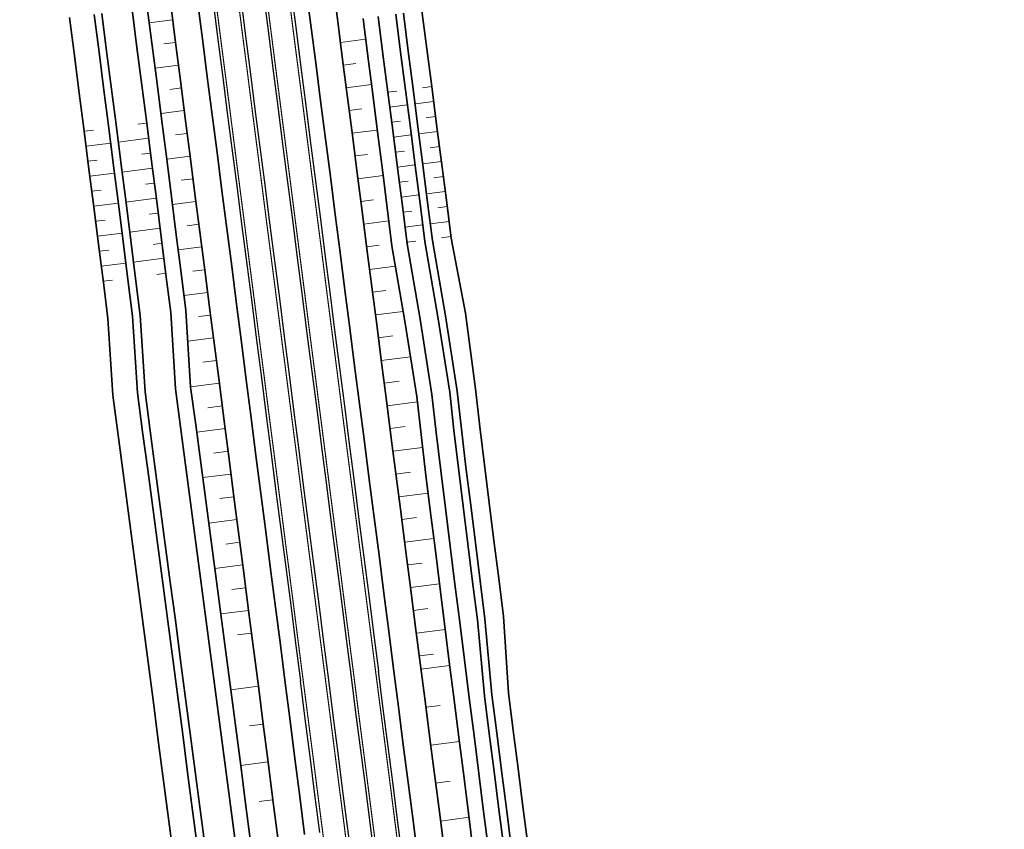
# Model space of a CAD drawing. Header units: metres. Extents: x 154839 to 161660, y 370737 to 378039.
# Tile 77 of 121: x 157084 to 157213, y 373909 to 374015. Entities that reach past the tile are written whole.
import ezdxf

# ---------------------------------------------------------------- set-up
doc = ezdxf.new("R2010")
doc.units = ezdxf.units.M
doc.linetypes.add('VW-3-3_STREEP', pattern=[6, 3, -3])
for name, color, linetype, lineweight in [('B-WE-GW-TALUDARCERING_KORT-G', 100, 'Continuous', 18), ('B-WE-GW-TALUDARCERING_LANG-G', 100, 'Continuous', 18), ('B-WE-GW-TALUDARCERING_WATER-G', 130, 'Continuous', 18), ('N-WE-GW-GRONDWERK_BERM-G', 100, 'Continuous', 35), ('N-WE-GW-WATERGANG-G', 130, 'Continuous', 35), ('N-WE-VH-VERHARDING_HALFVERHARDING_BERM-G', 252, 'Continuous', 35), ('N-WE-VH-VERHARDING_KANTVERHARDING-G', 210, 'Continuous', 30), ('N-WE-VW-MARKERING_LANGS_STREEP_33_015-G', 7, 'VW-3-3_STREEP', 35), ('N-WE-VW-MARKERING_LANGS_STREEP_DOORGETROKKEN_015-G', 7, 'Continuous', 35)]:
    doc.layers.add(name, color=color, linetype=linetype, lineweight=lineweight)

msp = doc.modelspace()

# ---------------------------------------------------------------- linework, layer by layer
at = {"layer": 'B-WE-GW-TALUDARCERING_KORT-G'}
for p, q in [((157102.82, 374012.09), (157104.35, 374012.29)), ((157127.96, 374009.53), (157126.31, 374009.32)), ((157103.59, 374006.14), (157105.12, 374006.34)), ((157128.72, 374003.58), (157127.08, 374003.37)), ((157104.35, 374000.19), (157105.88, 374000.38)), ((157129.49, 373997.63), (157127.84, 373997.42)), ((157105.11, 373994.24), (157106.65, 373994.43)), ((157130.25, 373991.68), (157128.6, 373991.47)), ((157105.87, 373988.28), (157107.41, 373988.48)), ((157131, 373985.73), (157129.37, 373985.52)), ((157106.63, 373982.33), (157108.18, 373982.53)), ((157131.89, 373979.8), (157130.13, 373979.57)), ((157107.35, 373976.38), (157108.94, 373976.58)), ((157132.77, 373973.86), (157130.9, 373973.62)), ((157107.92, 373970.41), (157109.7, 373970.64)), ((157133.62, 373967.93), (157131.66, 373967.67)), ((157108.6, 373964.46), (157110.47, 373964.7)), ((157134.38, 373961.98), (157132.43, 373961.73)), ((157109.37, 373958.51), (157111.23, 373958.75)), ((157135.11, 373956.02), (157133.19, 373955.77)), ((157110.15, 373952.56), (157112, 373952.8)), ((157135.87, 373950.07), (157133.95, 373949.82)), ((157110.93, 373946.61), (157112.76, 373946.85)), ((157136.62, 373944.12), (157134.72, 373943.87)), ((157111.7, 373940.66), (157113.53, 373940.89)), ((157137.38, 373938.16), (157135.48, 373937.92)), ((157112.48, 373934.71), (157114.29, 373934.94)), ((157138.13, 373932.21), (157136.25, 373931.97))]:
    msp.add_line(p, q, dxfattribs=at)
at = {"layer": 'B-WE-GW-TALUDARCERING_LANG-G'}
for p, q in [((157100.91, 374014.87), (157103.97, 374015.26)), ((157129.23, 374012.72), (157125.93, 374012.3)), ((157101.68, 374008.92), (157104.74, 374009.31)), ((157129.99, 374006.77), (157126.69, 374006.34)), ((157102.44, 374002.97), (157105.5, 374003.36)), ((157130.75, 374000.82), (157127.46, 374000.39)), ((157103.2, 373997.01), (157106.27, 373997.41)), ((157131.51, 373994.87), (157128.22, 373994.44)), ((157103.95, 373991.06), (157107.03, 373991.46)), ((157132.27, 373988.91), (157128.99, 373988.49)), ((157104.7, 373985.11), (157107.79, 373985.51)), ((157133.13, 373982.98), (157129.75, 373982.54)), ((157105.45, 373979.16), (157108.56, 373979.56)), ((157134.15, 373977.06), (157130.52, 373976.6)), ((157105.95, 373973.18), (157109.32, 373973.61)), ((157135.11, 373971.14), (157131.28, 373970.65)), ((157106.33, 373967.19), (157110.09, 373967.67)), ((157136.01, 373965.21), (157132.04, 373964.7)), ((157107.12, 373961.24), (157110.85, 373961.72)), ((157136.68, 373959.25), (157132.81, 373958.75)), ((157107.91, 373955.3), (157111.61, 373955.77)), ((157137.41, 373953.29), (157133.57, 373952.8)), ((157108.7, 373949.35), (157112.38, 373949.82)), ((157138.15, 373947.34), (157134.34, 373946.85)), ((157109.49, 373943.4), (157113.14, 373943.87)), ((157138.9, 373941.38), (157135.1, 373940.9)), ((157110.27, 373937.45), (157113.91, 373937.92)), ((157139.64, 373935.43), (157135.87, 373934.95)), ((157136.47, 373930.21), (157140.24, 373930.69)), ((157115.19, 373927.98), (157111.58, 373927.51)), ((157137.11, 373925.24), (157138.99, 373925.48)), ((157115.82, 373923.02), (157114.02, 373922.79)), ((157137.75, 373920.28), (157141.51, 373920.76)), ((157116.46, 373918.07), (157112.86, 373917.61)), ((157138.39, 373915.31), (157140.27, 373915.55)), ((157117.09, 373913.12), (157115.3, 373912.89)), ((157139.03, 373910.34), (157142.79, 373910.83))]:
    msp.add_line(p, q, dxfattribs=at)
at = {"layer": 'B-WE-GW-TALUDARCERING_WATER-G'}
for p, q in [((157137.87, 374006.51), (157136.65, 374006.35)), ((157132.13, 374005.77), (157133.29, 374005.92)), ((157132.38, 374003.81), (157134.7, 374004.1)), ((157138.12, 374004.54), (157135.69, 374004.23)), ((157138.38, 374002.58), (157137.16, 374002.42)), ((157100.58, 374001.72), (157099.42, 374001.57)), ((157132.64, 374001.84), (157133.79, 374001.99)), ((157092.39, 374000.65), (157093.62, 374000.81)), ((157100.83, 373999.75), (157096.86, 373999.24)), ((157132.89, 373999.88), (157135.2, 374000.17)), ((157138.63, 374000.62), (157136.19, 374000.3)), ((157092.64, 373998.69), (157095.87, 373999.11)), ((157138.89, 373998.65), (157137.67, 373998.5)), ((157101.08, 373997.79), (157099.93, 373997.64)), ((157133.14, 373997.91), (157134.3, 373998.06)), ((157092.9, 373996.73), (157094.12, 373996.88)), ((157101.33, 373995.82), (157097.37, 373995.31)), ((157133.39, 373995.95), (157135.71, 373996.25)), ((157139.14, 373996.69), (157136.7, 373996.37)), ((157093.15, 373994.76), (157096.38, 373995.18)), ((157139.4, 373994.72), (157138.17, 373994.57)), ((157101.58, 373993.86), (157100.43, 373993.71)), ((157133.63, 373993.98), (157134.79, 373994.13)), ((157093.4, 373992.8), (157094.63, 373992.96)), ((157101.83, 373991.9), (157097.87, 373991.39)), ((157133.87, 373992.02), (157136.21, 373992.32)), ((157139.65, 373992.76), (157137.2, 373992.45)), ((157093.65, 373990.83), (157096.88, 373991.25)), ((157139.9, 373990.8), (157138.68, 373990.64)), ((157102.08, 373989.93), (157100.92, 373989.78)), ((157134.11, 373990.05), (157135.28, 373990.2)), ((157093.9, 373988.87), (157095.13, 373989.03)), ((157102.33, 373987.97), (157098.36, 373987.46)), ((157134.37, 373988.09), (157136.7, 373988.39)), ((157140.15, 373988.83), (157137.69, 373988.52)), ((157094.15, 373986.91), (157097.37, 373987.32)), ((157140.39, 373986.87), (157139.16, 373986.71)), ((157102.58, 373986), (157101.42, 373985.85)), ((157134.63, 373986.13), (157135.79, 373986.27)), ((157094.39, 373984.94), (157095.62, 373985.1)), ((157094.64, 373982.98), (157097.87, 373983.39)), ((157102.82, 373984.04), (157098.86, 373983.53)), ((157103.07, 373982.07), (157101.91, 373981.92)), ((157094.89, 373981.01), (157096.11, 373981.17))]:
    msp.add_line(p, q, dxfattribs=at)
at = {"layer": 'N-WE-GW-GRONDWERK_BERM-G', "flags": 128}
for points in [[(157124.94, 374019.97), (157125.58, 374015.01), (157126.22, 374010.05), (157126.85, 374005.09), (157127.49, 374000.13), (157128.13, 373995.17), (157128.77, 373990.21), (157129.4, 373985.26), (157130.04, 373980.3), (157130.68, 373975.34), (157131.31, 373970.38), (157131.95, 373965.42), (157132.59, 373960.46), (157133.23, 373955.5), (157133.86, 373950.54), (157134.5, 373945.58), (157135.14, 373940.62), (157135.77, 373935.66), (157136.41, 373930.7)], [(157100.66, 374016.85), (157101.29, 374011.89), (157101.93, 374006.93), (157102.57, 374001.97), (157103.2, 373997.01), (157103.83, 373992.05), (157104.45, 373987.09), (157105.08, 373982.13), (157105.7, 373977.17), (157106.33, 373967.17), (157106.99, 373962.21), (157107.65, 373957.26), (157108.31, 373952.3), (157108.97, 373947.34), (157109.62, 373942.39), (157110.27, 373937.43), (157110.93, 373932.47), (157111.58, 373927.51)], [(157103.72, 374017.24), (157104.35, 374012.28), (157104.99, 374007.32), (157105.63, 374002.37), (157106.27, 373997.41), (157106.9, 373992.45), (157107.54, 373987.49), (157108.18, 373982.53), (157108.81, 373977.57), (157109.45, 373972.61), (157110.09, 373967.65), (157110.73, 373962.69), (157111.36, 373957.73), (157112, 373952.77), (157112.64, 373947.81), (157113.27, 373942.85), (157113.91, 373937.9), (157114.55, 373932.94), (157115.19, 373927.98)], [(157128.89, 374015.44), (157129.52, 374010.48), (157130.15, 374005.52), (157130.78, 374000.56), (157131.42, 373995.6), (157132.05, 373990.64), (157132.67, 373985.67), (157134.37, 373975.81), (157135.93, 373965.93), (157136.48, 373960.96), (157137.07, 373955.99), (157137.69, 373951.03), (157138.31, 373946.07), (157138.93, 373941.11), (157139.55, 373936.15), (157140.18, 373931.19)], [(157139.6, 373905.91), (157138.96, 373910.87), (157138.32, 373915.83), (157137.68, 373920.78), (157137.05, 373925.74), (157136.41, 373930.7)], [(157140.18, 373931.19), (157140.8, 373926.23), (157141.43, 373921.27), (157142.06, 373916.31), (157142.69, 373911.35), (157143.32, 373906.39)], [(157111.58, 373927.51), (157112.23, 373922.56), (157112.88, 373917.6), (157113.52, 373912.64), (157114.17, 373907.68)], [(157115.19, 373927.98), (157115.82, 373923.02), (157116.46, 373918.06), (157117.1, 373913.1), (157117.73, 373908.14)]]:
    msp.add_lwpolyline(points, dxfattribs=at)
at = {"layer": 'N-WE-GW-WATERGANG-G', "flags": 128}
for points in [[(157098.67, 374016.6), (157099.31, 374011.64), (157099.95, 374006.68), (157100.58, 374001.72), (157101.21, 373996.76), (157101.85, 373991.8), (157102.47, 373986.84), (157103.09, 373981.88), (157103.72, 373976.91), (157104.35, 373966.91), (157105.01, 373961.96), (157105.67, 373957), (157106.32, 373952.04), (157106.98, 373947.09), (157107.64, 373942.13), (157108.29, 373937.17), (157108.94, 373932.22), (157109.59, 373927.26), (157110.24, 373922.3), (157110.89, 373917.34), (157111.54, 373912.38), (157112.18, 373907.43)], [(157136.58, 374016.42), (157137.22, 374011.47), (157137.87, 374006.51), (157138.51, 374001.55), (157139.16, 373996.59), (157139.8, 373991.63), (157140.42, 373986.67), (157142.31, 373976.83), (157143.62, 373966.92), (157144.18, 373961.95), (157144.76, 373956.98), (157145.4, 373952.02), (157146.02, 373947.06), (157146.65, 373942.1), (157147.27, 373937.14), (157147.91, 373927.14), (157148.54, 373922.18), (157149.17, 373917.22), (157149.8, 373912.26), (157150.43, 373907.3)], [(157090.49, 374015.54), (157091.13, 374010.58), (157091.76, 374005.63), (157092.4, 374000.67), (157093.03, 373995.71), (157093.66, 373990.76), (157094.29, 373985.81), (157094.91, 373980.85), (157095.5, 373976.14), (157096.13, 373966.11), (157096.83, 373960.87), (157097.49, 373955.91), (157098.15, 373950.96), (157098.8, 373946), (157099.46, 373941.05), (157100.11, 373936.09), (157100.76, 373931.14), (157101.41, 373926.18)], [(157093.71, 374015.96), (157094.35, 374011), (157094.99, 374006.04), (157095.62, 374001.08), (157096.25, 373996.12), (157096.89, 373991.17), (157097.51, 373986.21), (157098.13, 373981.25), (157098.74, 373976.45), (157099.37, 373966.42), (157100.05, 373961.3), (157100.71, 373956.34), (157101.37, 373951.39), (157102.02, 373946.43), (157102.68, 373941.47), (157103.33, 373936.52), (157103.99, 373931.56), (157104.64, 373926.61)], [(157094.71, 374016.08), (157095.34, 374011.13), (157095.98, 374006.17), (157096.61, 374001.21), (157097.25, 373996.25), (157097.88, 373991.29), (157098.5, 373986.34), (157099.13, 373981.38), (157099.73, 373976.54), (157100.36, 373966.52), (157101.04, 373961.43), (157101.7, 373956.47), (157102.36, 373951.52), (157103.02, 373946.56), (157103.67, 373941.61), (157104.33, 373936.65), (157104.98, 373931.69), (157105.63, 373926.74)], [(157145.3, 373906.64), (157144.67, 373911.6), (157144.04, 373916.56), (157143.41, 373921.52), (157142.79, 373926.48), (157142.16, 373931.44), (157141.54, 373936.4), (157140.91, 373941.36), (157140.29, 373946.33), (157139.67, 373951.29), (157139.06, 373956.25), (157138.46, 373961.21), (157137.91, 373966.18), (157136.35, 373976.07), (157134.65, 373985.93), (157134.04, 373990.89), (157133.4, 373995.85), (157132.77, 374000.81), (157132.13, 374005.77), (157131.5, 374010.73), (157130.87, 374015.69)], [(157133.18, 374015.99), (157133.81, 374011.03), (157134.45, 374006.07), (157135.08, 374001.11), (157135.72, 373996.15), (157136.35, 373991.19), (157136.97, 373986.23), (157138.67, 373976.36), (157140.23, 373966.48), (157140.78, 373961.51), (157141.37, 373956.55), (157141.99, 373951.58), (157142.61, 373946.62), (157143.23, 373941.66), (157143.85, 373936.7), (157144.77, 373926.74), (157145.4, 373921.78), (157146.03, 373916.82), (157146.66, 373911.86), (157147.29, 373906.9)], [(157148.28, 373907.02), (157147.65, 373911.98), (157147.02, 373916.94), (157146.39, 373921.9), (157145.76, 373926.86), (157144.84, 373936.83), (157144.22, 373941.79), (157143.6, 373946.75), (157142.98, 373951.71), (157142.36, 373956.67), (157141.77, 373961.64), (157141.22, 373966.61), (157139.66, 373976.49), (157137.96, 373986.35), (157137.34, 373991.32), (157136.71, 373996.28), (157136.07, 374001.24), (157135.44, 374006.19), (157134.81, 374011.15), (157134.18, 374016.11)], [(157104, 373906.36), (157103.36, 373911.32), (157102.71, 373916.27), (157102.06, 373921.23), (157101.41, 373926.19)], [(157107.22, 373906.78), (157106.58, 373911.74), (157105.93, 373916.7), (157105.29, 373921.65), (157104.64, 373926.61)], [(157105.63, 373926.74), (157106.28, 373921.78), (157106.93, 373916.82), (157107.57, 373911.87), (157108.22, 373906.91)]]:
    msp.add_lwpolyline(points, dxfattribs=at)
at = {"layer": 'N-WE-VH-VERHARDING_HALFVERHARDING_BERM-G', "flags": 128}
for points in [[(157136.07, 373905.45), (157135.44, 373910.41), (157134.8, 373915.37), (157134.16, 373920.33), (157133.53, 373925.29), (157132.89, 373930.25), (157132.25, 373935.21), (157131.62, 373940.17), (157130.98, 373945.13), (157130.34, 373950.09), (157129.7, 373955.05), (157129.07, 373960.01), (157128.43, 373964.97), (157127.79, 373969.93), (157127.16, 373974.88), (157126.52, 373979.84), (157125.88, 373984.8), (157125.24, 373989.76), (157124.61, 373994.72), (157123.97, 373999.68), (157123.33, 374004.64), (157122.7, 374009.6), (157122.06, 374014.56), (157121.42, 374019.52)], [(157107.24, 374017.7), (157107.88, 374012.74), (157108.51, 374007.78), (157109.15, 374002.82), (157109.79, 373997.86), (157110.42, 373992.9), (157111.06, 373987.94), (157111.7, 373982.98), (157112.34, 373978.02), (157112.97, 373973.06), (157113.61, 373968.1), (157114.25, 373963.14), (157114.88, 373958.18), (157115.52, 373953.23), (157116.16, 373948.27), (157116.79, 373943.31), (157117.43, 373938.35), (157118.07, 373933.39), (157118.71, 373928.43), (157119.34, 373923.47), (157119.98, 373918.51), (157120.62, 373913.55), (157121.25, 373908.59)]]:
    msp.add_lwpolyline(points, dxfattribs=at)
at = {"layer": 'N-WE-VH-VERHARDING_KANTVERHARDING-G', "flags": 128}
for points in [[(157119.44, 374019.26), (157120.08, 374014.3), (157120.71, 374009.34), (157121.35, 374004.38), (157121.99, 373999.43), (157122.62, 373994.47), (157123.26, 373989.51), (157123.9, 373984.55), (157124.54, 373979.59), (157125.17, 373974.63), (157125.81, 373969.67), (157126.45, 373964.71), (157127.08, 373959.75), (157127.72, 373954.79), (157128.36, 373949.83), (157128.99, 373944.87), (157129.63, 373939.91), (157130.27, 373934.96), (157130.91, 373930)], [(157109.22, 374017.95), (157109.86, 374012.99), (157110.5, 374008.03), (157111.13, 374003.07), (157111.77, 373998.11), (157112.41, 373993.15), (157113.05, 373988.19), (157113.68, 373983.24), (157114.32, 373978.28), (157114.96, 373973.32), (157115.59, 373968.36), (157116.23, 373963.4), (157116.87, 373958.44), (157117.5, 373953.48), (157118.14, 373948.52), (157118.78, 373943.56), (157119.42, 373938.6), (157120.05, 373933.64), (157120.69, 373928.68)], [(157112.84, 374018.42), (157113.48, 374013.46), (157114.12, 374008.5), (157114.75, 374003.54), (157115.39, 373998.58), (157116.03, 373993.62), (157116.67, 373988.66), (157117.3, 373983.7), (157117.94, 373978.74), (157118.58, 373973.78), (157119.21, 373968.82), (157119.85, 373963.86), (157120.49, 373958.9), (157121.12, 373953.95), (157121.76, 373948.99), (157122.4, 373944.03), (157123.04, 373939.07), (157123.67, 373934.11), (157124.31, 373929.15), (157124.95, 373924.19), (157125.58, 373919.23), (157126.22, 373914.27), (157126.86, 373909.31), (157127.5, 373904.35)], [(157115.82, 374018.8), (157116.46, 374013.84), (157117.09, 374008.88), (157117.73, 374003.92), (157118.37, 373998.96), (157119, 373994), (157119.64, 373989.04), (157120.28, 373984.08), (157120.92, 373979.12), (157121.55, 373974.16), (157122.19, 373969.21), (157122.83, 373964.25), (157123.46, 373959.29), (157124.1, 373954.33), (157124.74, 373949.37), (157125.37, 373944.41), (157126.01, 373939.45), (157126.65, 373934.49), (157127.29, 373929.53), (157127.92, 373924.57), (157128.56, 373919.61), (157129.2, 373914.65), (157129.83, 373909.69), (157130.47, 373904.73)]]:
    msp.add_lwpolyline(points, dxfattribs=at)
at = {"layer": 'N-WE-VH-VERHARDING_KANTVERHARDING-G'}
for points in [[(157134.09, 373905.2), (157133.45, 373910.16), (157132.82, 373915.12), (157132.18, 373920.08), (157131.54, 373925.04), (157130.91, 373930)], [(157123.24, 373908.85), (157122.6, 373913.81), (157121.96, 373918.77), (157121.33, 373923.72), (157120.69, 373928.68)]]:
    msp.add_lwpolyline(points, dxfattribs=at)
at = {"layer": 'N-WE-VW-MARKERING_LANGS_STREEP_33_015-G', "flags": 128}
for points in [[(156963.78, 374689.47, 0.15, 0.15, 0), (156965.21, 374686.28, 0.15, 0.15, 0), (156967.22, 374681.65, 0.15, 0.15, 0), (156969.19, 374677, 0.15, 0.15, 0), (156971.11, 374672.34, 0.15, 0.15, 0), (156972.99, 374667.65, 0.15, 0.15, 0), (156974.82, 374662.95, 0.15, 0.15, 0), (156976.6, 374658.22, 0.15, 0.15, 0), (156978.31, 374653.47, 0.15, 0.15, 0), (156980.02, 374648.72, 0.15, 0.15, 0), (156981.66, 374643.95, 0.15, 0.15, 0), (156983.25, 374639.17, 0.15, 0.15, 0), (156984.8, 374634.37, 0.15, 0.15, 0), (156986.31, 374629.57, 0.15, 0.15, 0), (156987.79, 374624.76, 0.15, 0.15, 0), (156989.24, 374619.95, 0.15, 0.15, 0), (156990.66, 374615.13, 0.15, 0.15, 0), (156990.66, 374615.13, 0.15, 0.15, 0), (156992.06, 374610.31, 0.15, 0.15, 0), (156993.44, 374605.49, 0.15, 0.15, 0), (156994.81, 374600.67, 0.15, 0.15, 0), (156996.17, 374595.85, 0.15, 0.15, 0), (156997.52, 374591.04, 0.15, 0.15, 0), (156998.88, 374586.22, 0.15, 0.15, 0), (157000.23, 374581.41, 0.15, 0.15, 0), (157001.59, 374576.6, 0.15, 0.15, 0), (157002.94, 374571.78, 0.15, 0.15, 0), (157004.29, 374566.97, 0.15, 0.15, 0), (157005.65, 374562.16, 0.15, 0.15, 0), (157007, 374557.34, 0.15, 0.15, 0), (157008.35, 374552.53, 0.15, 0.15, 0), (157009.71, 374547.72, 0.15, 0.15, 0), (157011.06, 374542.9, 0.15, 0.15, 0), (157012.41, 374538.09, 0.15, 0.15, 0), (157013.77, 374533.28, 0.15, 0.15, 0), (157015.12, 374528.47, 0.15, 0.15, 0), (157016.47, 374523.65, 0.15, 0.15, 0), (157017.83, 374518.84, 0.15, 0.15, 0), (157019.18, 374514.03, 0.15, 0.15, 0), (157020.53, 374509.21, 0.15, 0.15, 0), (157021.89, 374504.4, 0.15, 0.15, 0), (157023.24, 374499.59, 0.15, 0.15, 0), (157024.6, 374494.77, 0.15, 0.15, 0), (157025.95, 374489.96, 0.15, 0.15, 0), (157027.3, 374485.15, 0.15, 0.15, 0), (157028.66, 374480.33, 0.15, 0.15, 0), (157031.36, 374470.71, 0.15, 0.15, 0), (157034.07, 374461.08, 0.15, 0.15, 0), (157036.78, 374451.45, 0.15, 0.15, 0), (157039.48, 374441.83, 0.15, 0.15, 0), (157042.19, 374432.2, 0.15, 0.15, 0), (157044.9, 374422.57, 0.15, 0.15, 0), (157047.61, 374412.95, 0.15, 0.15, 0), (157050.31, 374403.32, 0.15, 0.15, 0), (157053.02, 374393.68, 0.15, 0.15, 0), (157054.35, 374388.85, 0.15, 0.15, 0), (157055.69, 374384.02, 0.15, 0.15, 0), (157056.99, 374379.18, 0.15, 0.15, 0), (157058.3, 374374.34, 0.15, 0.15, 0), (157059.58, 374369.49, 0.15, 0.15, 0), (157060.86, 374364.64, 0.15, 0.15, 0), (157062.11, 374359.78, 0.15, 0.15, 0), (157063.36, 374354.93, 0.15, 0.15, 0), (157064.58, 374350.06, 0.15, 0.15, 0), (157065.8, 374345.2, 0.15, 0.15, 0), (157066.99, 374340.33, 0.15, 0.15, 0), (157068.18, 374335.46, 0.15, 0.15, 0), (157069.34, 374330.58, 0.15, 0.15, 0), (157070.51, 374325.71, 0.15, 0.15, 0), (157071.64, 374320.82, 0.15, 0.15, 0), (157072.78, 374315.94, 0.15, 0.15, 0), (157073.88, 374311.05, 0.15, 0.15, 0), (157074.99, 374306.16, 0.15, 0.15, 0), (157076.07, 374301.26, 0.15, 0.15, 0), (157077.14, 374296.36, 0.15, 0.15, 0), (157078.19, 374291.46, 0.15, 0.15, 0), (157079.24, 374286.56, 0.15, 0.15, 0), (157080.26, 374281.65, 0.15, 0.15, 0), (157081.28, 374276.74, 0.15, 0.15, 0), (157082.27, 374271.82, 0.15, 0.15, 0), (157083.26, 374266.91, 0.15, 0.15, 0), (157084.22, 374261.99, 0.15, 0.15, 0), (157085.18, 374257.06, 0.15, 0.15, 0), (157086.11, 374252.14, 0.15, 0.15, 0), (157087.05, 374247.21, 0.15, 0.15, 0), (157087.95, 374242.28, 0.15, 0.15, 0), (157088.85, 374237.35, 0.15, 0.15, 0), (157089.73, 374232.41, 0.15, 0.15, 0), (157090.6, 374227.47, 0.15, 0.15, 0), (157091.45, 374222.53, 0.15, 0.15, 0), (157092.29, 374217.59, 0.15, 0.15, 0), (157093.11, 374212.64, 0.15, 0.15, 0), (157093.93, 374207.69, 0.15, 0.15, 0), (157094.71, 374202.74, 0.15, 0.15, 0), (157095.5, 374197.79, 0.15, 0.15, 0), (157096.26, 374192.83, 0.15, 0.15, 0), (157097.02, 374187.88, 0.15, 0.15, 0), (157097.75, 374182.92, 0.15, 0.15, 0), (157098.48, 374177.96, 0.15, 0.15, 0), (157099.18, 374172.99, 0.15, 0.15, 0), (157099.88, 374168.03, 0.15, 0.15, 0), (157100.55, 374163.06, 0.15, 0.15, 0), (157101.22, 374158.09, 0.15, 0.15, 0), (157101.86, 374153.12, 0.15, 0.15, 0), (157102.5, 374148.16, 0.15, 0.15, 0), (157103.78, 374138.24, 0.15, 0.15, 0), (157105.05, 374128.32, 0.15, 0.15, 0), (157106.33, 374118.4, 0.15, 0.15, 0), (157107.6, 374108.48, 0.15, 0.15, 0), (157108.87, 374098.56, 0.15, 0.15, 0), (157110.15, 374088.64, 0.15, 0.15, 0), (157111.42, 374078.73, 0.15, 0.15, 0), (157112.7, 374068.81, 0.15, 0.15, 0), (157113.97, 374058.89, 0.15, 0.15, 0), (157114.61, 374053.93, 0.15, 0.15, 0), (157115.24, 374048.97, 0.15, 0.15, 0), (157115.88, 374044.01, 0.15, 0.15, 0), (157116.52, 374039.05, 0.15, 0.15, 0), (157117.16, 374034.09, 0.15, 0.15, 0), (157117.79, 374029.13, 0.15, 0.15, 0), (157118.43, 374024.17, 0.15, 0.15, 0), (157119.07, 374019.21, 0.15, 0.15, 0), (157119.7, 374014.26, 0.15, 0.15, 0), (157120.34, 374009.3, 0.15, 0.15, 0), (157120.98, 374004.34, 0.15, 0.15, 0), (157121.62, 373999.38, 0.15, 0.15, 0), (157122.25, 373994.42, 0.15, 0.15, 0), (157122.89, 373989.46, 0.15, 0.15, 0), (157123.53, 373984.5, 0.15, 0.15, 0), (157124.16, 373979.54, 0.15, 0.15, 0), (157124.8, 373974.58, 0.15, 0.15, 0), (157125.44, 373969.62, 0.15, 0.15, 0), (157126.07, 373964.66, 0.15, 0.15, 0), (157126.71, 373959.7, 0.15, 0.15, 0), (157127.35, 373954.74, 0.15, 0.15, 0), (157127.99, 373949.79, 0.15, 0.15, 0), (157128.62, 373944.83, 0.15, 0.15, 0), (157129.26, 373939.87, 0.15, 0.15, 0), (157129.9, 373934.91, 0.15, 0.15, 0), (157130.53, 373929.95, 0.15, 0.15, 0), (157131.17, 373924.99, 0.15, 0.15, 0), (157131.81, 373920.03, 0.15, 0.15, 0), (157132.45, 373915.07, 0.15, 0.15, 0), (157133.08, 373910.11, 0.15, 0.15, 0), (157133.72, 373905.15, 0.15, 0.15, 0), (157134.36, 373900.19, 0.15, 0.15, 0), (157134.99, 373895.23, 0.15, 0.15, 0), (157135.63, 373890.27, 0.15, 0.15, 0), (157136.27, 373885.32, 0.15, 0.15, 0), (157136.9, 373880.36, 0.15, 0.15, 0), (157137.54, 373875.4, 0.15, 0.15, 0), (157138.18, 373870.44, 0.15, 0.15, 0), (157138.82, 373865.48, 0.15, 0.15, 0), (157139.45, 373860.52, 0.15, 0.15, 0), (157140.09, 373855.56, 0.15, 0.15, 0), (157140.73, 373850.6, 0.15, 0.15, 0), (157141.36, 373845.64, 0.15, 0.15, 0), (157142, 373840.68, 0.15, 0.15, 0), (157142.64, 373835.72, 0.15, 0.15, 0), (157143.28, 373830.76, 0.15, 0.15, 0), (157143.91, 373825.8, 0.15, 0.15, 0), (157144.55, 373820.84, 0.15, 0.15, 0), (157145.19, 373815.89, 0.15, 0.15, 0), (157145.82, 373810.93, 0.15, 0.15, 0), (157146.46, 373805.97, 0.15, 0.15, 0), (157147.1, 373801.01, 0.15, 0.15, 0), (157147.73, 373796.05, 0.15, 0.15, 0), (157148.37, 373791.09, 0.15, 0.15, 0), (157149.01, 373786.13, 0.15, 0.15, 0), (157149.65, 373781.17, 0.15, 0.15, 0), (157150.28, 373776.21, 0.15, 0.15, 0), (157150.92, 373771.25, 0.15, 0.15, 0), (157151.56, 373766.29, 0.15, 0.15, 0), (157152.19, 373761.33, 0.15, 0.15, 0), (157152.83, 373756.37, 0.15, 0.15, 0), (157153.47, 373751.42, 0.15, 0.15, 0), (157154.11, 373746.46, 0.15, 0.15, 0), (157154.74, 373741.5, 0.15, 0.15, 0), (157155.38, 373736.54, 0.15, 0.15, 0), (157156.02, 373731.58, 0.15, 0.15, 0), (157156.65, 373726.62, 0.15, 0.15, 0), (157157.29, 373721.66, 0.15, 0.15, 0), (157157.93, 373716.7, 0.15, 0.15, 0), (157158.56, 373711.74, 0.15, 0.15, 0), (157159.2, 373706.78, 0.15, 0.15, 0), (157159.84, 373701.82, 0.15, 0.15, 0), (157160.48, 373696.86, 0.15, 0.15, 0), (157161.11, 373691.9, 0.15, 0.15, 0), (157161.75, 373686.95, 0.15, 0.15, 0), (157162.39, 373681.99, 0.15, 0.15, 0), (157163.02, 373677.03, 0.15, 0.15, 0), (157163.66, 373672.07, 0.15, 0.15, 0), (157164.3, 373667.11, 0.15, 0.15, 0), (157164.94, 373662.15, 0.15, 0.15, 0), (157165.57, 373657.19, 0.15, 0.15, 0), (157166.21, 373652.23, 0.15, 0.15, 0), (157166.85, 373647.27, 0.15, 0.15, 0), (157167.48, 373642.31, 0.15, 0.15, 0), (157168.76, 373632.39, 0.15, 0.15, 0), (157170.03, 373622.48, 0.15, 0.15, 0), (157171.31, 373612.56, 0.15, 0.15, 0), (157172.58, 373602.64, 0.15, 0.15, 0), (157173.85, 373592.72, 0.15, 0.15, 0), (157175.13, 373582.8, 0.15, 0.15, 0), (157176.4, 373572.88, 0.15, 0.15, 0), (157177.68, 373562.96, 0.15, 0.15, 0), (157178.95, 373553.05, 0.15, 0.15, 0), (157180.23, 373543.13, 0.15, 0.15, 0), (157181.5, 373533.21, 0.15, 0.15, 0), (157182.77, 373523.29, 0.15, 0.15, 0), (157184.05, 373513.37, 0.15, 0.15, 0), (157185.32, 373503.45, 0.15, 0.15, 0), (157186.6, 373493.53, 0.15, 0.15, 0), (157187.87, 373483.62, 0.15, 0.15, 0), (157189.14, 373473.7, 0.15, 0.15, 0), (157190.42, 373463.78, 0.15, 0.15, 0), (157191.69, 373453.86, 0.15, 0.15, 0), (157192.97, 373443.94, 0.15, 0.15, 0), (157194.24, 373434.02, 0.15, 0.15, 0), (157195.51, 373424.11, 0.15, 0.15, 0), (157196.79, 373414.19, 0.15, 0.15, 0), (157198.06, 373404.27, 0.15, 0.15, 0), (157199.34, 373394.35, 0.15, 0.15, 0), (157200.61, 373384.43, 0.15, 0.15, 0), (157201.24, 373379.46, 0.15, 0.15, 0), (157201.87, 373374.49, 0.15, 0.15, 0), (157202.48, 373369.52, 0.15, 0.15, 0), (157203.1, 373364.55, 0.15, 0.15, 0), (157203.69, 373359.58, 0.15, 0.15, 0), (157204.29, 373354.61, 0.15, 0.15, 0), (157204.87, 373349.64, 0.15, 0.15, 0), (157205.45, 373344.66, 0.15, 0.15, 0), (157206.01, 373339.68, 0.15, 0.15, 0), (157206.58, 373334.71, 0.15, 0.15, 0), (157207.12, 373329.73, 0.15, 0.15, 0), (157207.67, 373324.75, 0.15, 0.15, 0), (157208.2, 373319.77, 0.15, 0.15, 0), (157208.73, 373314.79, 0.15, 0.15, 0), (157209.25, 373309.81, 0.15, 0.15, 0), (157209.76, 373304.83, 0.15, 0.15, 0), (157210.26, 373299.85, 0.15, 0.15, 0), (157210.75, 373294.86, 0.15, 0.15, 0), (157211.23, 373289.88, 0.15, 0.15, 0), (157211.72, 373284.89, 0.15, 0.15, 0), (157212.18, 373279.91, 0.15, 0.15, 0), (157212.64, 373274.92, 0.15, 0.15, 0), (157212.72, 373274.17, 0, 0, 0)], [(156955.21, 374685.25, 0.15, 0.15, 0), (156956.47, 374682.42, 0.15, 0.15, 0), (156958.45, 374677.88, 0.15, 0.15, 0), (156960.38, 374673.32, 0.15, 0.15, 0), (156962.26, 374668.74, 0.15, 0.15, 0), (156964.1, 374664.15, 0.15, 0.15, 0), (156965.9, 374659.53, 0.15, 0.15, 0), (156967.65, 374654.9, 0.15, 0.15, 0), (156969.32, 374650.24, 0.15, 0.15, 0), (156971, 374645.58, 0.15, 0.15, 0), (156972.61, 374640.89, 0.15, 0.15, 0), (156974.18, 374636.19, 0.15, 0.15, 0), (156975.7, 374631.47, 0.15, 0.15, 0), (156977.19, 374626.73, 0.15, 0.15, 0), (156978.65, 374621.98, 0.15, 0.15, 0), (156980.08, 374617.22, 0.15, 0.15, 0), (156981.49, 374612.45, 0.15, 0.15, 0), (156981.49, 374612.44, 0.15, 0.15, 0), (156982.88, 374607.66, 0.15, 0.15, 0), (156984.26, 374602.87, 0.15, 0.15, 0), (156985.62, 374598.07, 0.15, 0.15, 0), (156986.98, 374593.26, 0.15, 0.15, 0), (156988.33, 374588.45, 0.15, 0.15, 0), (156989.68, 374583.64, 0.15, 0.15, 0), (156991.04, 374578.83, 0.15, 0.15, 0), (156992.39, 374574.01, 0.15, 0.15, 0), (156993.75, 374569.2, 0.15, 0.15, 0), (156995.1, 374564.39, 0.15, 0.15, 0), (156996.45, 374559.57, 0.15, 0.15, 0), (156997.81, 374554.76, 0.15, 0.15, 0), (156999.16, 374549.95, 0.15, 0.15, 0), (157000.51, 374545.13, 0.15, 0.15, 0), (157001.87, 374540.32, 0.15, 0.15, 0), (157003.22, 374535.51, 0.15, 0.15, 0), (157004.57, 374530.69, 0.15, 0.15, 0), (157005.93, 374525.88, 0.15, 0.15, 0), (157007.28, 374521.07, 0.15, 0.15, 0), (157008.63, 374516.25, 0.15, 0.15, 0), (157009.99, 374511.44, 0.15, 0.15, 0), (157011.34, 374506.63, 0.15, 0.15, 0), (157012.69, 374501.81, 0.15, 0.15, 0), (157014.05, 374497, 0.15, 0.15, 0), (157015.4, 374492.19, 0.15, 0.15, 0), (157016.76, 374487.37, 0.15, 0.15, 0), (157018.11, 374482.56, 0.15, 0.15, 0), (157019.46, 374477.75, 0.15, 0.15, 0), (157022.17, 374468.12, 0.15, 0.15, 0), (157024.88, 374458.49, 0.15, 0.15, 0), (157027.58, 374448.87, 0.15, 0.15, 0), (157030.29, 374439.24, 0.15, 0.15, 0), (157033, 374429.61, 0.15, 0.15, 0), (157035.7, 374419.99, 0.15, 0.15, 0), (157038.41, 374410.36, 0.15, 0.15, 0), (157041.12, 374400.73, 0.15, 0.15, 0), (157043.82, 374391.11, 0.15, 0.15, 0), (157045.15, 374386.31, 0.15, 0.15, 0), (157046.48, 374381.5, 0.15, 0.15, 0), (157047.77, 374376.69, 0.15, 0.15, 0), (157049.07, 374371.87, 0.15, 0.15, 0), (157050.34, 374367.05, 0.15, 0.15, 0), (157051.61, 374362.23, 0.15, 0.15, 0), (157052.86, 374357.4, 0.15, 0.15, 0), (157054.1, 374352.57, 0.15, 0.15, 0), (157055.31, 374347.74, 0.15, 0.15, 0), (157056.53, 374342.9, 0.15, 0.15, 0), (157057.71, 374338.06, 0.15, 0.15, 0), (157058.9, 374333.22, 0.15, 0.15, 0), (157060.05, 374328.37, 0.15, 0.15, 0), (157061.21, 374323.52, 0.15, 0.15, 0), (157062.34, 374318.66, 0.15, 0.15, 0), (157063.47, 374313.8, 0.15, 0.15, 0), (157064.57, 374308.94, 0.15, 0.15, 0), (157065.67, 374304.08, 0.15, 0.15, 0), (157066.74, 374299.21, 0.15, 0.15, 0), (157067.81, 374294.34, 0.15, 0.15, 0), (157068.85, 374289.46, 0.15, 0.15, 0), (157069.89, 374284.59, 0.15, 0.15, 0), (157070.91, 374279.7, 0.15, 0.15, 0), (157071.92, 374274.82, 0.15, 0.15, 0), (157072.91, 374269.94, 0.15, 0.15, 0), (157073.89, 374265.05, 0.15, 0.15, 0), (157074.85, 374260.15, 0.15, 0.15, 0), (157075.8, 374255.26, 0.15, 0.15, 0), (157076.73, 374250.36, 0.15, 0.15, 0), (157077.66, 374245.46, 0.15, 0.15, 0), (157078.56, 374240.56, 0.15, 0.15, 0), (157079.46, 374235.65, 0.15, 0.15, 0), (157080.32, 374230.74, 0.15, 0.15, 0), (157081.19, 374225.84, 0.15, 0.15, 0), (157082.04, 374220.92, 0.15, 0.15, 0), (157082.88, 374216.01, 0.15, 0.15, 0), (157083.69, 374211.09, 0.15, 0.15, 0), (157084.5, 374206.17, 0.15, 0.15, 0), (157085.28, 374201.24, 0.15, 0.15, 0), (157086.07, 374196.32, 0.15, 0.15, 0), (157086.82, 374191.39, 0.15, 0.15, 0), (157087.57, 374186.46, 0.15, 0.15, 0), (157088.3, 374181.53, 0.15, 0.15, 0), (157089.02, 374176.6, 0.15, 0.15, 0), (157089.72, 374171.66, 0.15, 0.15, 0), (157090.42, 374166.72, 0.15, 0.15, 0), (157091.08, 374161.78, 0.15, 0.15, 0), (157091.75, 374156.84, 0.15, 0.15, 0), (157092.39, 374151.89, 0.15, 0.15, 0), (157093.03, 374146.94, 0.15, 0.15, 0), (157094.31, 374137.02, 0.15, 0.15, 0), (157095.58, 374127.1, 0.15, 0.15, 0), (157096.85, 374117.18, 0.15, 0.15, 0), (157098.13, 374107.26, 0.15, 0.15, 0), (157099.4, 374097.35, 0.15, 0.15, 0), (157100.68, 374087.43, 0.15, 0.15, 0), (157101.95, 374077.51, 0.15, 0.15, 0), (157103.22, 374067.59, 0.15, 0.15, 0), (157104.5, 374057.67, 0.15, 0.15, 0), (157105.14, 374052.71, 0.15, 0.15, 0), (157105.77, 374047.75, 0.15, 0.15, 0), (157106.41, 374042.79, 0.15, 0.15, 0), (157107.05, 374037.84, 0.15, 0.15, 0), (157107.68, 374032.88, 0.15, 0.15, 0), (157108.32, 374027.92, 0.15, 0.15, 0), (157108.96, 374022.96, 0.15, 0.15, 0), (157109.59, 374018, 0.15, 0.15, 0), (157110.23, 374013.04, 0.15, 0.15, 0), (157110.87, 374008.08, 0.15, 0.15, 0), (157111.51, 374003.12, 0.15, 0.15, 0), (157112.14, 373998.16, 0.15, 0.15, 0), (157112.78, 373993.2, 0.15, 0.15, 0), (157113.42, 373988.24, 0.15, 0.15, 0), (157114.05, 373983.28, 0.15, 0.15, 0), (157114.69, 373978.32, 0.15, 0.15, 0), (157115.33, 373973.36, 0.15, 0.15, 0), (157115.97, 373968.41, 0.15, 0.15, 0), (157116.6, 373963.45, 0.15, 0.15, 0), (157117.24, 373958.49, 0.15, 0.15, 0), (157117.88, 373953.53, 0.15, 0.15, 0), (157118.51, 373948.57, 0.15, 0.15, 0), (157119.15, 373943.61, 0.15, 0.15, 0), (157119.79, 373938.65, 0.15, 0.15, 0), (157120.42, 373933.69, 0.15, 0.15, 0), (157121.06, 373928.73, 0.15, 0.15, 0), (157121.7, 373923.77, 0.15, 0.15, 0), (157122.34, 373918.81, 0.15, 0.15, 0), (157122.97, 373913.85, 0.15, 0.15, 0), (157123.61, 373908.89, 0.15, 0.15, 0), (157124.25, 373903.94, 0.15, 0.15, 0), (157124.88, 373898.98, 0.15, 0.15, 0), (157125.52, 373894.02, 0.15, 0.15, 0), (157126.16, 373889.06, 0.15, 0.15, 0), (157126.8, 373884.1, 0.15, 0.15, 0), (157127.43, 373879.14, 0.15, 0.15, 0), (157128.07, 373874.18, 0.15, 0.15, 0), (157128.71, 373869.22, 0.15, 0.15, 0), (157129.34, 373864.26, 0.15, 0.15, 0), (157129.98, 373859.3, 0.15, 0.15, 0), (157130.62, 373854.34, 0.15, 0.15, 0), (157131.25, 373849.38, 0.15, 0.15, 0), (157131.89, 373844.42, 0.15, 0.15, 0), (157132.53, 373839.47, 0.15, 0.15, 0), (157133.17, 373834.51, 0.15, 0.15, 0), (157133.8, 373829.55, 0.15, 0.15, 0), (157134.44, 373824.59, 0.15, 0.15, 0), (157135.08, 373819.63, 0.15, 0.15, 0), (157135.71, 373814.67, 0.15, 0.15, 0), (157136.35, 373809.71, 0.15, 0.15, 0), (157136.99, 373804.75, 0.15, 0.15, 0), (157137.63, 373799.79, 0.15, 0.15, 0), (157138.26, 373794.83, 0.15, 0.15, 0), (157138.9, 373789.87, 0.15, 0.15, 0), (157139.54, 373784.91, 0.15, 0.15, 0), (157140.17, 373779.95, 0.15, 0.15, 0), (157140.81, 373774.99, 0.15, 0.15, 0), (157141.45, 373770.04, 0.15, 0.15, 0), (157142.09, 373765.08, 0.15, 0.15, 0), (157142.72, 373760.12, 0.15, 0.15, 0), (157143.36, 373755.16, 0.15, 0.15, 0), (157144, 373750.2, 0.15, 0.15, 0), (157144.63, 373745.24, 0.15, 0.15, 0), (157145.27, 373740.28, 0.15, 0.15, 0), (157145.91, 373735.32, 0.15, 0.15, 0), (157146.54, 373730.36, 0.15, 0.15, 0), (157147.18, 373725.4, 0.15, 0.15, 0), (157147.82, 373720.44, 0.15, 0.15, 0), (157148.46, 373715.48, 0.15, 0.15, 0), (157149.09, 373710.52, 0.15, 0.15, 0), (157149.73, 373705.57, 0.15, 0.15, 0), (157150.37, 373700.61, 0.15, 0.15, 0), (157151, 373695.65, 0.15, 0.15, 0), (157151.64, 373690.69, 0.15, 0.15, 0), (157152.28, 373685.73, 0.15, 0.15, 0), (157152.92, 373680.77, 0.15, 0.15, 0), (157153.55, 373675.81, 0.15, 0.15, 0), (157154.19, 373670.85, 0.15, 0.15, 0), (157154.83, 373665.89, 0.15, 0.15, 0), (157155.46, 373660.93, 0.15, 0.15, 0), (157156.1, 373655.97, 0.15, 0.15, 0), (157156.74, 373651.01, 0.15, 0.15, 0), (157157.37, 373646.05, 0.15, 0.15, 0), (157158.01, 373641.1, 0.15, 0.15, 0), (157159.29, 373631.18, 0.15, 0.15, 0), (157160.56, 373621.26, 0.15, 0.15, 0), (157161.83, 373611.34, 0.15, 0.15, 0), (157163.11, 373601.42, 0.15, 0.15, 0), (157164.38, 373591.5, 0.15, 0.15, 0), (157165.66, 373581.58, 0.15, 0.15, 0), (157166.93, 373571.67, 0.15, 0.15, 0), (157168.2, 373561.75, 0.15, 0.15, 0), (157169.48, 373551.83, 0.15, 0.15, 0), (157170.75, 373541.91, 0.15, 0.15, 0), (157172.03, 373531.99, 0.15, 0.15, 0), (157173.3, 373522.07, 0.15, 0.15, 0), (157174.58, 373512.15, 0.15, 0.15, 0), (157175.85, 373502.24, 0.15, 0.15, 0), (157177.12, 373492.32, 0.15, 0.15, 0), (157178.4, 373482.4, 0.15, 0.15, 0), (157179.67, 373472.48, 0.15, 0.15, 0), (157180.95, 373462.56, 0.15, 0.15, 0), (157182.22, 373452.64, 0.15, 0.15, 0), (157183.49, 373442.73, 0.15, 0.15, 0), (157184.77, 373432.81, 0.15, 0.15, 0), (157186.04, 373422.89, 0.15, 0.15, 0), (157187.32, 373412.97, 0.15, 0.15, 0), (157188.59, 373403.05, 0.15, 0.15, 0), (157189.87, 373393.13, 0.15, 0.15, 0), (157191.14, 373383.21, 0.15, 0.15, 0), (157191.77, 373378.26, 0.15, 0.15, 0), (157192.39, 373373.31, 0.15, 0.15, 0), (157193.01, 373368.36, 0.15, 0.15, 0), (157193.62, 373363.4, 0.15, 0.15, 0), (157194.21, 373358.44, 0.15, 0.15, 0), (157194.81, 373353.49, 0.15, 0.15, 0), (157195.39, 373348.53, 0.15, 0.15, 0), (157195.96, 373343.57, 0.15, 0.15, 0), (157196.53, 373338.61, 0.15, 0.15, 0), (157197.09, 373333.65, 0.15, 0.15, 0), (157197.63, 373328.69, 0.15, 0.15, 0), (157198.18, 373323.73, 0.15, 0.15, 0), (157198.71, 373318.76, 0.15, 0.15, 0), (157199.23, 373313.8, 0.15, 0.15, 0), (157199.75, 373308.83, 0.15, 0.15, 0), (157200.26, 373303.87, 0.15, 0.15, 0), (157200.75, 373298.9, 0.15, 0.15, 0), (157201.25, 373293.93, 0.15, 0.15, 0), (157201.73, 373288.96, 0.15, 0.15, 0), (157202.21, 373283.99, 0.15, 0.15, 0), (157202.67, 373279.02, 0.15, 0.15, 0), (157203.13, 373274.05, 0.15, 0.15, 0), (157203.14, 373274, 0.15, 0.15, 0), (157203.17, 373273.6, 0, 0, 0)]]:
    msp.add_lwpolyline(points, format="xyseb", dxfattribs=at)
at = {"layer": 'N-WE-VW-MARKERING_LANGS_STREEP_DOORGETROKKEN_015-G', "const_width": 0.15, "flags": 128}
for points in [[(157116.19, 374018.85), (157116.83, 374013.89), (157117.46, 374008.93), (157118.1, 374003.97), (157118.74, 373999.01), (157119.38, 373994.05), (157120.01, 373989.09), (157120.65, 373984.13), (157121.29, 373979.17), (157121.92, 373974.21), (157122.56, 373969.25), (157123.2, 373964.29), (157123.84, 373959.33), (157124.47, 373954.38), (157125.11, 373949.42), (157125.75, 373944.46), (157126.38, 373939.5), (157127.02, 373934.54), (157127.66, 373929.58)], [(157112.47, 374018.37), (157113.11, 374013.41), (157113.75, 374008.45), (157114.38, 374003.49), (157115.02, 373998.53), (157115.66, 373993.57), (157116.29, 373988.61), (157116.93, 373983.65), (157117.57, 373978.69), (157118.2, 373973.73), (157118.84, 373968.78), (157119.48, 373963.82), (157120.12, 373958.86), (157120.75, 373953.9), (157121.39, 373948.94), (157122.03, 373943.98), (157122.66, 373939.02), (157123.3, 373934.06), (157123.94, 373929.1)]]:
    msp.add_lwpolyline(points, dxfattribs=at)
at = {"layer": 'N-WE-VW-MARKERING_LANGS_STREEP_DOORGETROKKEN_015-G', "flags": 128}
for points in [[(157123.94, 373929.1, 0.15, 0.15, 0), (157124.58, 373924.14, 0.15, 0.15, 0), (157125.21, 373919.18, 0.15, 0.15, 0), (157125.85, 373914.22, 0.15, 0.15, 0), (157126.49, 373909.26, 0.15, 0.15, 0), (157127.12, 373904.3, 0.15, 0.15, 0)], [(157127.66, 373929.58, 0.15, 0.15, 0), (157128.29, 373924.62, 0.15, 0.15, 0), (157128.93, 373919.66, 0.15, 0.15, 0), (157129.57, 373914.7, 0.15, 0.15, 0), (157130.21, 373909.74, 0.15, 0.15, 0), (157130.84, 373904.78, 0.15, 0.15, 0)]]:
    msp.add_lwpolyline(points, format="xyseb", dxfattribs=at)

doc.saveas('drawing.dxf')
